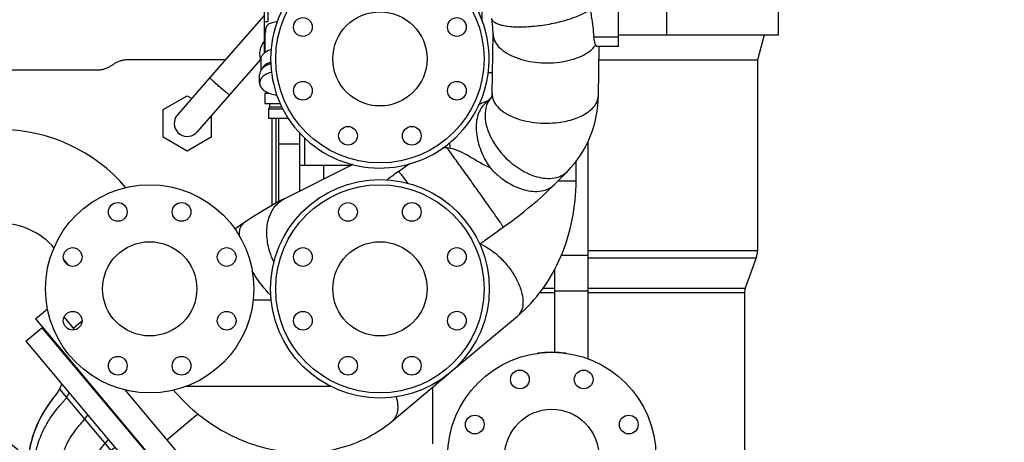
# Model space of a CAD drawing. Header units: millimetres. Extents: x 0 to 1189, y 0 to 841.
# Tile 217 of 217: x 1002 to 1039, y 615 to 632. Entities that reach past the tile are written whole.
import ezdxf
from ezdxf.enums import TextEntityAlignment as Align

# ---------------------------------------------------------------- set-up
doc = ezdxf.new("R2010")
doc.units = ezdxf.units.MM
doc.header["$LTSCALE"] = 65.395
doc.layers.get('0').update_dxf_attribs({"linetype": 'CONTINUOUS'})
for name, color, linetype in [('1907_765000_04_SIMPLE1_A_ABL860', 7, 'CONTINUOUS'), ('1907_765000_04_SIMPLE1_T1_A_PBL861', 7, 'CONTINUOUS'), ('1907_765000_04_SIMPLE1_T2_A_PBL2217', 7, 'CONTINUOUS'), ('1947_111100_12_SIMPLE1_T1_X_PBL759', 7, 'CONTINUOUS'), ('1947_111100_12_SIMPLE1_X_ABL758', 7, 'CONTINUOUS'), ('32007_060000_TLKGS_KGS_V_ABL722', 7, 'CONTINUOUS'), ('32007_061000_TLKGS_KGS_V_ABL723', 7, 'CONTINUOUS'), ('32007_062000_TLKGS_KGS_TL_V_ABL732', 7, 'CONTINUOUS'), ('32007_633500_01_SIMPLE1_T1_X_PBL822', 7, 'CONTINUOUS'), ('32007_633500_01_SIMPLE1_X_ABL821', 7, 'CONTINUOUS'), ('32007_644000_01_SIMPLE1_T1_X_PBL877', 7, 'CONTINUOUS'), ('32007_644000_01_SIMPLE1_T2_X_PBL2195', 7, 'CONTINUOUS'), ('32007_644000_01_SIMPLE1_X#AF2_ABL876', 7, 'CONTINUOUS'), ('32007_833000_01_SIMPLE1_T2_X_PBL2205', 7, 'CONTINUOUS'), ('32007_833000_01_SIMPLE1_T3_X_PBL939', 7, 'CONTINUOUS'), ('32007_833000_01_SIMPLE1_X#AF0_ABL938', 7, 'CONTINUOUS'), ('32007_833000_02_SIMPLE1_T1_X_PBL2201', 7, 'CONTINUOUS'), ('32007_833000_02_SIMPLE1_T2_X_PBL904', 7, 'CONTINUOUS'), ('32007_833000_02_SIMPLE1_X_ABL903', 7, 'CONTINUOUS'), ('32007_836000_02_SIMPLE1_T1_X_PBL2196', 7, 'CONTINUOUS'), ('32007_836000_02_SIMPLE1_T2_X_PBL895', 7, 'CONTINUOUS'), ('32007_836000_02_SIMPLE1_X_ABL869', 7, 'CONTINUOUS'), ('32007_839200_01_SIMPLE1_A_ABL901', 7, 'CONTINUOUS'), ('32007_839200_01_SIMPLE1_T1_A_PBL902', 7, 'CONTINUOUS'), ('32007_849400_02_SIMPLE1_A_ABL905', 7, 'CONTINUOUS'), ('32007_849400_02_SIMPLE1_T2_A_PBL906', 7, 'CONTINUOUS'), ('32087_000000_TLKGS_MARKETING_ABL636', 7, 'CONTINUOUS'), ('32087_030000_TLKGS_V_ABL637', 7, 'CONTINUOUS'), ('32087_100000_TLKGS_V_ABL638', 7, 'CONTINUOUS'), ('32087_111000_01_SIMPLE1_X_ABL757', 7, 'CONTINUOUS'), ('32087_800000_TLKGS_V_ABL937', 7, 'CONTINUOUS'), ('links_3_VBL515', 7, 'CONTINUOUS')]:
    doc.layers.add(name, color=color, linetype=linetype)
doc.styles.get("Standard").update_dxf_attribs({"font": 'txt', "width": 0.6})
doc.dimstyles.new('DIMSTYLE_4', dxfattribs={"dimtxt": 3.5, "dimasz": 3.5, "dimexe": 1.8, "dimexo": 0, "dimgap": 0.875, "dimtad": 1, "dimdec": 0, "dimlfac": 25, "dimdsep": 46, "dimtxsty": 'Standard', "dimblk": '_FILLED', "dimblk1": '_FILLED', "dimblk2": '_FILLED', "dimcen": 0.09, "dimadec": 0, "dimazin": 0, "dimtp": 2, "dimtm": 2, "dimtfac": 1, "dimtdec": 0, "dimtofl": 0, "dimtmove": 0, "dimatfit": 3, "dimldrblk": '_FILLED', "dimfxl": 1, "dimtolj": 1, "dimarcsym": 0})

# ---------------------------------------------------------------- blocks, each defined once
blk = doc.blocks.new('_FILLED')
at = {"color": 0, "linetype": 'ByBlock'}
blk.add_solid([(0, 0), (-1, 0.167), (-1, -0.167)], dxfattribs=at)
blk = doc.blocks.new('*D8')
at = {"color": 2, "linetype": 'Continuous'}
for p, q in [((1013.773, 724.373), (1093.933, 724.373)), ((1092.133, 724.373), (1092.133, 628.967)), ((1092.133, 533.561), (1092.133, 628.967)), ((1032.793, 533.561), (1093.933, 533.561))]:
    blk.add_line(p, q, dxfattribs=at)
at = {"color": 2, "linetype": 'Continuous', "xscale": 3.5, "yscale": 3.5, "zscale": 3.5}
for p, rotation in [((1092.133, 724.373), 90), ((1092.133, 533.561), 270)]:
    blk.add_blockref('_FILLED', p, dxfattribs=dict(at, rotation=rotation))
at = {"color": 2, "linetype": 'Continuous', "width": 0.690476}
blk.add_text('4770', height=3.5, rotation=90, dxfattribs=at).set_placement((1091.258, 628.967), align=Align.CENTER)
blk = doc.blocks.new('1947_111100_12_SIMPLE1_T1_X_PBL759', base_point=(986.993, 621.261))
at = {"layer": '1947_111100_12_SIMPLE1_T1_X_PBL759', "color": 7, "linetype": 'Continuous'}
blk.add_line((1011.393, 627.761), (1011.393, 624.489), dxfattribs=at)
blk = doc.blocks.new('1947_111100_12_SIMPLE1_X_ABL758', base_point=(986.993, 621.261))
at = {"layer": '1947_111100_12_SIMPLE1_T1_X_PBL759'}
blk.add_blockref('1947_111100_12_SIMPLE1_T1_X_PBL759', (986.993, 621.261), dxfattribs=at)
blk = doc.blocks.new('32087_111000_01_SIMPLE1_X_ABL757', base_point=(986.993, 621.261))
at = {"layer": '1947_111100_12_SIMPLE1_X_ABL758'}
blk.add_blockref('1947_111100_12_SIMPLE1_X_ABL758', (986.993, 621.261), dxfattribs=at)
blk = doc.blocks.new('32087_100000_TLKGS_V_ABL638', base_point=(986.07, 611.241))
at = {"layer": '32087_111000_01_SIMPLE1_X_ABL757'}
blk.add_blockref('32087_111000_01_SIMPLE1_X_ABL757', (986.993, 621.261), dxfattribs=at)
blk = doc.blocks.new('32007_833000_01_SIMPLE1_T3_X_PBL939', base_point=(1015.107, 650.712))
at = {"layer": '32007_833000_01_SIMPLE1_T3_X_PBL939', "color": 7, "linetype": 'Continuous'}
blk.add_arc((1015.393, 630.041), 4.196, 140.675, 138.817, dxfattribs=at)
blk = doc.blocks.new('32007_833000_01_SIMPLE1_T2_X_PBL2205', base_point=(1015.393, 630.041))
at = {"layer": '32007_833000_01_SIMPLE1_T2_X_PBL2205', "color": 7, "linetype": 'Continuous'}
for centre, radius in [((1015.393, 630.041), 4), ((1014.168, 632.997), 0.36), ((1016.617, 632.997), 0.36), ((1015.393, 630.041), 1.81), ((1012.436, 631.265), 0.36), ((1018.349, 631.265), 0.36), ((1012.436, 628.816), 0.36), ((1018.349, 628.816), 0.36), ((1014.168, 627.084), 0.36), ((1016.617, 627.084), 0.36)]:
    blk.add_circle(centre, radius, dxfattribs=at)
blk = doc.blocks.new('32007_833000_01_SIMPLE1_X#AF0_ABL938', base_point=(1015.107, 647.382))
at = {"layer": '32007_833000_01_SIMPLE1_T2_X_PBL2205'}
blk.add_blockref('32007_833000_01_SIMPLE1_T2_X_PBL2205', (1015.393, 630.041), dxfattribs=at)
at = {"layer": '32007_833000_01_SIMPLE1_T3_X_PBL939'}
blk.add_blockref('32007_833000_01_SIMPLE1_T3_X_PBL939', (1015.107, 650.712), dxfattribs=at)
blk = doc.blocks.new('32087_800000_TLKGS_V_ABL937', base_point=(1015.107, 647.384))
at = {"layer": '32007_833000_01_SIMPLE1_X#AF0_ABL938'}
blk.add_blockref('32007_833000_01_SIMPLE1_X#AF0_ABL938', (1015.107, 647.382), dxfattribs=at)
blk = doc.blocks.new('32087_030000_TLKGS_V_ABL637', base_point=(995.73, 644.301))
at = {"layer": '32087_100000_TLKGS_V_ABL638'}
blk.add_blockref('32087_100000_TLKGS_V_ABL638', (986.07, 611.241), dxfattribs=at)
at = {"layer": '32087_800000_TLKGS_V_ABL937'}
blk.add_blockref('32087_800000_TLKGS_V_ABL937', (1015.107, 647.384), dxfattribs=at)
blk = doc.blocks.new('32007_633500_01_SIMPLE1_T1_X_PBL822', base_point=(987.439, 606.789))
at = {"layer": '32007_633500_01_SIMPLE1_T1_X_PBL822', "color": 7, "linetype": 'Continuous'}
for p, q in [((1005.732, 630.017), (1009.476, 630.017)), ((997.077, 629.617), (1004.533, 629.617)), ((1011.244, 627.761), (1011.244, 624.405))]:
    blk.add_line(p, q, dxfattribs=at)
for points, knots in [([(1005.132, 629.817), (1005.15, 629.829), (1005.185, 629.854), (1005.24, 629.888), (1005.297, 629.917), (1005.356, 629.944), (1005.416, 629.966), (1005.478, 629.984), (1005.54, 629.999), (1005.604, 630.009), (1005.668, 630.015), (1005.711, 630.017), (1005.732, 630.017)], [0, 0, 0, 0, 0.099948, 0.199903, 0.299867, 0.399842, 0.49983, 0.599832, 0.699849, 0.799882, 0.899932, 1, 1, 1, 1]), ([(1004.533, 629.617), (1004.554, 629.617), (1004.597, 629.618), (1004.661, 629.624), (1004.725, 629.635), (1004.787, 629.649), (1004.849, 629.667), (1004.909, 629.69), (1004.968, 629.716), (1005.025, 629.746), (1005.08, 629.779), (1005.115, 629.804), (1005.132, 629.817)], [0, 0, 0, 0, 0.100068, 0.200118, 0.300151, 0.400168, 0.50017, 0.600158, 0.700133, 0.800097, 0.900052, 1, 1, 1, 1])]:
    blk.add_open_spline(points, degree=3, knots=knots, dxfattribs=at)
blk = doc.blocks.new('32007_633500_01_SIMPLE1_X_ABL821', base_point=(987.439, 606.789))
at = {"layer": '32007_633500_01_SIMPLE1_T1_X_PBL822'}
blk.add_blockref('32007_633500_01_SIMPLE1_T1_X_PBL822', (987.439, 606.789), dxfattribs=at)
blk = doc.blocks.new('1907_765000_04_SIMPLE1_T1_A_PBL861', base_point=(1021.103, 620.331))
at = {"layer": '1907_765000_04_SIMPLE1_T1_A_PBL861', "color": 7, "linetype": 'Continuous'}
for p, q in [((1026.417, 630.961), (1026.417, 632.961)), ((1030.693, 630.961), (1030.693, 632.961)), ((1024.553, 630.961), (1030.693, 630.961)), ((1030.153, 630.961), (1029.893, 629.99)), ((1029.893, 629.99), (1023.803, 629.99)), ((1029.893, 629.99), (1029.893, 622.662)), ((1011.513, 624.556), (1011.513, 627.761)), ((1012.312, 626.761), (1012.312, 627.2)), ((1012.512, 625.961), (1012.512, 627.008)), ((1023.393, 618.502), (1023.393, 626.877)), ((1012.312, 624.961), (1012.312, 626.761)), ((1012.312, 625.961), (1014.306, 625.961)), ((1013.223, 625.961), (1013.223, 625.417)), ((1023.393, 622.485), (1022.352, 622.485)), ((1029.844, 622.389), (1029.421, 621.225)), ((1022.113, 618.757), (1022.113, 621.974)), ((1023.393, 621.112), (1022.113, 621.112)), ((1029.393, 621.061), (1029.393, 613.081)), ((1017.415, 617.418), (1017.415, 615.241))]:
    blk.add_line(p, q, dxfattribs=at)
at = {"layer": '1907_765000_04_SIMPLE1_T1_A_PBL861', "color": 9, "linetype": 'Continuous'}
for p, q in [((1012.312, 626.761), (1011.513, 626.761)), ((1029.893, 622.662), (1023.393, 622.662)), ((1023.393, 622.389), (1029.844, 622.389)), ((1021.651, 621.225), (1022.113, 621.225)), ((1023.393, 621.225), (1029.421, 621.225)), ((1021.538, 621.061), (1022.113, 621.061)), ((1023.393, 621.061), (1029.393, 621.061))]:
    blk.add_line(p, q, dxfattribs=at)
at = {"layer": '1907_765000_04_SIMPLE1_T1_A_PBL861', "color": 7, "linetype": 'Continuous'}
for centre, radius, start, end in [((1029.093, 622.662), 0.8, 340.0355, 360), ((1029.873, 621.061), 0.48, 160.0355, 180), ((1021.993, 614.761), 4, 82.3219, 97.6781)]:
    blk.add_arc(centre, radius, start, end, dxfattribs=at)
blk = doc.blocks.new('1907_765000_04_SIMPLE1_T2_A_PBL2217', base_point=(1021.993, 614.761))
at = {"layer": '1907_765000_04_SIMPLE1_T2_A_PBL2217', "color": 7, "linetype": 'Continuous'}
for centre, radius in [((1021.993, 614.761), 4), ((1020.768, 617.717), 0.36), ((1023.217, 617.717), 0.36), ((1019.036, 615.985), 0.36), ((1021.993, 614.761), 1.81), ((1024.949, 615.985), 0.36), ((1019.036, 613.536), 0.36), ((1024.949, 613.536), 0.36), ((1020.768, 611.804), 0.36), ((1023.217, 611.804), 0.36)]:
    blk.add_circle(centre, radius, dxfattribs=at)
blk = doc.blocks.new('1907_765000_04_SIMPLE1_A_ABL860', base_point=(1021.103, 620.331))
at = {"layer": '1907_765000_04_SIMPLE1_T1_A_PBL861'}
blk.add_blockref('1907_765000_04_SIMPLE1_T1_A_PBL861', (1021.103, 620.331), dxfattribs=at)
at = {"layer": '1907_765000_04_SIMPLE1_T2_A_PBL2217'}
blk.add_blockref('1907_765000_04_SIMPLE1_T2_A_PBL2217', (1021.993, 614.761), dxfattribs=at)
blk = doc.blocks.new('32007_644000_01_SIMPLE1_T1_X_PBL877', base_point=(999.79, 612.492))
at = {"layer": '32007_644000_01_SIMPLE1_T1_X_PBL877', "color": 7, "linetype": 'Continuous'}
for p, q in [((1001.796, 619.189), (1002.409, 619.703)), ((1002.409, 619.703), (1007.165, 614.034)), ((1001.796, 619.189), (1006.552, 613.52)), ((1003.219, 618.738), (1003.244, 618.759)), ((1003.174, 617.546), (1003.085, 617.341)), ((1003.174, 617.546), (1003.086, 617.34)), ((1003.085, 617.341), (1002.98, 617.167)), ((1003.355, 617.02), (1003.466, 617.198)), ((1002.652, 616.734), (1002.451, 616.417)), ((1002.631, 616.7), (1002.528, 616.542)), ((1002.451, 616.417), (1002.221, 615.968)), ((1004.054, 616.187), (1004.178, 616.349)), ((1002.221, 615.968), (1002.043, 615.482)), ((999.021, 615.326), (999.433, 615.206)), ((1000.533, 614.81), (1000.762, 614.637)), ((1001.304, 614.857), (1000.853, 614.407)), ((1005.062, 614.985), (1005.215, 615.113)), ((1006.355, 615), (1006.376, 615.016)), ((1000.762, 614.637), (1000.935, 614.49)), ((1001.237, 614.413), (1001.043, 614.597)), ((1006.552, 613.52), (1007.165, 614.034)), ((1004.317, 613.157), (1002.207, 612.986)), ((1002.231, 613.194), (1004.317, 613.157)), ((1002.417, 613.003), (1002.333, 613.192))]:
    blk.add_line(p, q, dxfattribs=at)
at = {"layer": '32007_644000_01_SIMPLE1_T1_X_PBL877', "color": 9, "linetype": 'Continuous'}
for p, q in [((1003.085, 617.341), (1005.062, 614.985)), ((996.067, 616.072), (996.338, 615.258)), ((996.801, 616.255), (996.943, 615.436)), ((999.706, 615.904), (999.433, 615.206)), ((1000.867, 615.244), (1000.457, 614.712)), ((1004.837, 615.254), (1004.968, 615.408)), ((1002.037, 613.842), (1004.329, 613.659))]:
    blk.add_line(p, q, dxfattribs=at)
at = {"layer": '32007_644000_01_SIMPLE1_T1_X_PBL877', "color": 7, "linetype": 'Continuous'}
for points in [[(1003.086, 617.34), (1002.975, 617.159), (1002.814, 616.957), (1002.631, 616.7)], [(1002.98, 617.167), (1002.826, 616.974), (1002.652, 616.734)], [(1002.528, 616.542), (1002.299, 616.13), (1002.09, 615.623), (1002.009, 615.349)], [(1002.043, 615.482), (1001.951, 615.087), (1001.915, 614.783), (1001.909, 614.538), (1001.921, 614.338), (1001.945, 614.172), (1001.975, 614.034), (1002.008, 613.923)], [(1002.008, 613.923), (1002.064, 613.766), (1002.087, 613.693), (1002.104, 613.635), (1002.119, 613.598)], [(1002.119, 613.598), (1002.132, 613.571), (1002.144, 613.547), (1002.152, 613.527), (1002.158, 613.513)]]:
    blk.add_lwpolyline(points, dxfattribs=at)
for centre, radius, start, end in [((997.985, 611.161), 5.2, 40.9028, 96.1295), ((997.644, 611.299), 5.026, 99.651, 108.2846), ((997.643, 611.299), 5.019, 99.6361, 108.2696), ((997.772, 611.416), 4.104, 72.2792, 101.6547), ((998.122, 611.705), 4.47, 44.7312, 52.1986), ((998.123, 611.704), 4.479, 44.7469, 52.2131), ((997.869, 610.944), 4.572, 49.2621, 55.5206), ((997.985, 611.161), 4.8, 30.4616, 48.1949), ((997.985, 611.161), 4.6, 20.4376, 45), ((997.985, 611.161), 3.2, 80.0279, 92.4747), ((997.985, 611.161), 2.854, 85.2841, 87.8837), ((997.985, 611.161), 3.2, 123.6974, 141.4331), ((997.985, 611.161), 2.854, 128.6855, 133.3665), ((997.985, 611.161), 3.2, 36.3598, 48.7997), ((997.985, 611.161), 2.854, 41.8214, 44.1344), ((997.985, 611.161), 5.2, 21.1925, 22.951), ((997.985, 611.161), 3.2, 172.6917, 185.1197), ((997.985, 611.161), 3.2, 352.6917, 5.1197), ((997.985, 611.161), 2.854, 178.2796, 180.4157), ((997.985, 611.161), 2.854, 358.2796, 0.4157), ((997.985, 611.161), 3.2, 216.3598, 228.7997), ((997.985, 611.161), 2.854, 221.8214, 224.1344), ((997.985, 611.161), 3.2, 303.6974, 321.4331), ((997.985, 611.161), 2.854, 308.6855, 313.3665), ((997.985, 611.161), 3.2, 260.0279, 272.4747), ((997.985, 611.161), 2.854, 265.2841, 267.8837)]:
    blk.add_arc(centre, radius, start, end, dxfattribs=at)
at = {"layer": '32007_644000_01_SIMPLE1_T1_X_PBL877', "color": 9, "linetype": 'Continuous'}
blk.add_arc((998.115, 611.521), 4.302, 46.3999, 53.6185, dxfattribs=at)
at = {"layer": '32007_644000_01_SIMPLE1_T1_X_PBL877', "color": 7, "linetype": 'Continuous'}
for points, knots in [([(1002.183, 613.83), (1002.12, 614.096), (1002.101, 614.686), (1002.296, 615.405), (1002.57, 615.971), (1002.788, 616.313), (1002.985, 616.574), (1003.115, 616.731), (1003.211, 616.837), (1003.263, 616.895), (1003.301, 616.933), (1003.326, 616.978), (1003.345, 617.005), (1003.355, 617.02)], [0, 0, 0, 0, 0.232413, 0.490849, 0.626987, 0.765831, 0.835459, 0.90488, 0.939469, 0.956726, 0.971205, 0.985173, 1, 1, 1, 1]), ([(996.801, 616.255), (997.283, 616.337), (998.284, 616.352), (999.246, 616.091), (999.706, 615.904)], [0, 0, 0, 0, 0.496322, 1, 1, 1, 1]), ([(996.803, 616.248), (997.284, 616.329), (998.283, 616.344), (999.244, 616.083), (999.703, 615.897)], [0, 0, 0, 0, 0.496311, 1, 1, 1, 1]), ([(992.417, 610.875), (992.401, 611.442), (992.514, 612.307), (992.928, 613.371), (993.509, 614.358), (994.524, 615.373), (995.54, 615.898), (996.067, 616.072)], [0, 0, 0, 0, 0.250789, 0.37703, 0.503407, 0.754572, 1, 1, 1, 1]), ([(992.422, 610.874), (992.407, 611.441), (992.519, 612.305), (992.933, 613.368), (993.513, 614.354), (994.527, 615.368), (995.543, 615.892), (996.069, 616.066)], [0, 0, 0, 0, 0.250822, 0.37707, 0.503445, 0.754596, 1, 1, 1, 1]), ([(1003.11, 613.756), (1003.08, 613.974), (1003.087, 614.429), (1003.246, 614.978), (1003.451, 615.397), (1003.612, 615.648), (1003.757, 615.84), (1003.854, 615.956), (1003.933, 616.045), (1003.997, 616.11), (1004.033, 616.161), (1004.054, 616.187)], [0, 0, 0, 0, 0.244522, 0.499159, 0.630154, 0.763303, 0.830378, 0.897696, 0.931451, 0.96294, 1, 1, 1, 1]), ([(996.928, 615.521), (997.341, 615.611), (998.215, 615.669), (999.069, 615.484), (999.484, 615.338)], [0, 0, 0, 0, 0.4901, 1, 1, 1, 1]), ([(993.495, 610.673), (993.432, 611.149), (993.454, 611.889), (993.727, 612.821), (994.157, 613.708), (994.985, 614.652), (995.853, 615.157), (996.313, 615.333)], [0, 0, 0, 0, 0.245708, 0.370274, 0.495553, 0.747933, 1, 1, 1, 1]), ([(994.85, 608.026), (994.335, 608.538), (993.748, 609.525), (993.475, 610.967), (993.544, 612.075), (993.896, 613.127), (994.509, 614.053), (995.34, 614.786), (995.996, 615.13), (996.338, 615.258)], [0, 0, 0, 0, 0.248682, 0.373932, 0.499145, 0.624354, 0.749548, 0.874778, 1, 1, 1, 1]), ([(1002.046, 613.841), (1001.958, 614.057), (1001.874, 614.572), (1001.942, 615.082), (1002.009, 615.349)], [0, 0, 0, 0, 0.458345, 1, 1, 1, 1]), ([(1004.329, 613.659), (1004.35, 613.915), (1004.466, 614.301), (1004.728, 614.672), (1004.91, 614.859), (1005.012, 614.942), (1005.062, 614.985)], [0, 0, 0, 0, 0.496888, 0.746529, 0.872702, 1, 1, 1, 1]), ([(1002.327, 613.192), (1002.325, 613.238), (1002.317, 613.328), (1002.29, 613.439), (1002.263, 613.527), (1002.229, 613.607), (1002.21, 613.71), (1002.193, 613.789), (1002.183, 613.83)], [0, 0, 0, 0, 0.210092, 0.413277, 0.519895, 0.630453, 0.808288, 1, 1, 1, 1]), ([(1004.317, 613.157), (1004.319, 613.241), (1004.322, 613.408), (1004.323, 613.576), (1004.329, 613.659)], [0, 0, 0, 0, 0.500453, 1, 1, 1, 1]), ([(1002.316, 612.994), (1002.367, 612.63), (1002.428, 611.917), (1002.368, 610.564), (1001.889, 608.999), (1000.851, 607.774), (999.801, 607.123), (998.642, 606.715), (997.069, 606.667), (995.608, 607.278), (994.664, 608.1), (993.905, 609.119), (993.579, 610.046), (993.495, 610.673)], [0, 0, 0, 0, 0.072702, 0.14094, 0.266949, 0.388349, 0.448728, 0.509406, 0.629524, 0.750305, 0.8124, 0.875158, 1, 1, 1, 1]), ([(1004.317, 613.157), (1004.362, 612.59), (1004.375, 611.458), (1004.08, 609.797), (1003.421, 608.275), (1002.749, 607.406), (1002.367, 607.027)], [0, 0, 0, 0, 0.257106, 0.509658, 0.756799, 1, 1, 1, 1]), ([(1004.317, 613.157), (1004.362, 612.591), (1004.374, 611.458), (1004.08, 609.798), (1003.42, 608.277), (1002.748, 607.408), (1002.367, 607.03)], [0, 0, 0, 0, 0.25713, 0.509693, 0.756828, 1, 1, 1, 1]), ([(1002.295, 612.767), (1002.355, 612.276), (1002.391, 611.53), (1002.274, 610.546), (1002.022, 609.588), (1001.561, 608.693), (1000.901, 607.953), (1000.131, 607.329), (998.98, 606.819), (997.726, 606.723), (996.751, 606.902), (995.82, 607.242), (995.199, 607.679), (994.85, 608.026)], [0, 0, 0, 0, 0.125157, 0.187798, 0.250431, 0.37529, 0.437905, 0.500518, 0.625253, 0.750025, 0.812634, 0.875245, 1, 1, 1, 1]), ([(1001.065, 606.041), (1000.619, 605.789), (999.662, 605.405), (998.146, 605.217), (996.651, 605.416), (995.265, 605.984), (994.073, 606.893), (993.161, 608.077), (992.583, 609.433), (992.43, 610.398), (992.417, 610.875)], [0, 0, 0, 0, 0.129349, 0.256995, 0.381958, 0.506283, 0.631218, 0.756024, 0.879595, 1, 1, 1, 1]), ([(1001.065, 606.043), (1000.62, 605.791), (999.663, 605.408), (998.147, 605.22), (996.653, 605.419), (995.267, 605.987), (994.077, 606.895), (993.165, 608.078), (992.588, 609.433), (992.435, 610.398), (992.422, 610.874)], [0, 0, 0, 0, 0.12938, 0.257049, 0.382024, 0.506352, 0.631279, 0.756069, 0.879623, 1, 1, 1, 1])]:
    blk.add_open_spline(points, degree=3, knots=knots, dxfattribs=at)
at = {"layer": '32007_644000_01_SIMPLE1_T1_X_PBL877', "color": 9, "linetype": 'Continuous'}
for points, knots in [([(996.875, 615.826), (997.317, 615.912), (998.244, 615.95), (999.141, 615.731), (999.574, 615.568)], [0, 0, 0, 0, 0.493006, 1, 1, 1, 1]), ([(993.036, 610.767), (992.995, 611.281), (993.058, 612.073), (993.392, 613.059), (993.888, 613.985), (994.795, 614.955), (995.723, 615.467), (996.211, 615.641)], [0, 0, 0, 0, 0.248103, 0.373493, 0.499274, 0.751113, 1, 1, 1, 1]), ([(1004.244, 613.666), (1004.219, 613.947), (1004.284, 614.392), (1004.515, 614.847), (1004.691, 615.088), (1004.79, 615.199), (1004.837, 615.254)], [0, 0, 0, 0, 0.486684, 0.743437, 0.875917, 1, 1, 1, 1]), ([(1002.279, 613.193), (1002.272, 613.243), (1002.253, 613.339), (1002.208, 613.454), (1002.166, 613.543), (1002.116, 613.621), (1002.09, 613.727), (1002.061, 613.803), (1002.046, 613.841)], [0, 0, 0, 0, 0.217482, 0.425198, 0.53299, 0.645801, 0.824548, 1, 1, 1, 1]), ([(1003.205, 613.177), (1003.202, 613.22), (1003.19, 613.327), (1003.164, 613.469), (1003.126, 613.617), (1003.117, 613.705), (1003.11, 613.756)], [0, 0, 0, 0, 0.220087, 0.551353, 0.734029, 1, 1, 1, 1]), ([(1004.317, 613.157), (1004.305, 613.241), (1004.28, 613.411), (1004.252, 613.58), (1004.244, 613.666)], [0, 0, 0, 0, 0.495926, 1, 1, 1, 1]), ([(1003.199, 613.066), (1003.243, 612.663), (1003.285, 611.864), (1003.16, 610.329), (1002.528, 608.543), (1001.258, 607.171), (1000.001, 606.47), (998.643, 606.061), (996.84, 606.092), (995.212, 606.868), (994.192, 607.849), (993.403, 609.024), (993.091, 610.071), (993.036, 610.767)], [0, 0, 0, 0, 0.070428, 0.138183, 0.266425, 0.390829, 0.452636, 0.51433, 0.635219, 0.755834, 0.817245, 0.87892, 1, 1, 1, 1])]:
    blk.add_open_spline(points, degree=3, knots=knots, dxfattribs=at)
at = {"layer": '32007_644000_01_SIMPLE1_T1_X_PBL877', "color": 7, "linetype": 'Continuous'}
for points in [[(999.706, 615.904), (1000.119, 615.737), (1000.515, 615.516), (1000.867, 615.244)], [(996.313, 615.333), (996.514, 615.409), (996.719, 615.476), (996.928, 615.521)], [(999.703, 615.897), (1000.115, 615.73), (1000.511, 615.509), (1000.862, 615.237)], [(996.338, 615.258), (996.535, 615.331), (996.737, 615.394), (996.943, 615.436)], [(999.433, 615.206), (999.792, 615.084), (1000.145, 614.927), (1000.457, 614.712)], [(999.484, 615.338), (999.853, 615.207), (1000.213, 615.036), (1000.533, 614.81)], [(1002.158, 613.513), (1002.196, 613.411), (1002.223, 613.303), (1002.231, 613.194)]]:
    blk.add_open_spline(points, degree=3, dxfattribs=at)
at = {"layer": '32007_644000_01_SIMPLE1_T1_X_PBL877', "color": 9, "linetype": 'Continuous'}
for points in [[(996.211, 615.641), (996.427, 615.719), (996.65, 615.782), (996.875, 615.826)], [(999.574, 615.568), (999.961, 615.422), (1000.334, 615.229), (1000.667, 614.984)]]:
    blk.add_open_spline(points, degree=3, dxfattribs=at)
blk = doc.blocks.new('32007_644000_01_SIMPLE1_T2_X_PBL2195', base_point=(997.985, 611.161))
at = {"layer": '32007_644000_01_SIMPLE1_T2_X_PBL2195', "color": 7, "linetype": 'Continuous'}
for centre, radius in [((997.985, 611.161), 4), ((998.124, 614.358), 0.36), ((997.985, 611.161), 2.76), ((995.823, 613.52), 0.36), ((1000.344, 613.323), 0.36), ((994.788, 611.3), 0.36), ((1001.181, 611.021), 0.36), ((995.625, 608.999), 0.36), ((1000.146, 608.801), 0.36), ((997.845, 607.964), 0.36)]:
    blk.add_circle(centre, radius, dxfattribs=at)
blk = doc.blocks.new('32007_644000_01_SIMPLE1_X#AF2_ABL876', base_point=(999.79, 612.492))
at = {"layer": '32007_644000_01_SIMPLE1_T1_X_PBL877'}
blk.add_blockref('32007_644000_01_SIMPLE1_T1_X_PBL877', (999.79, 612.492), dxfattribs=at)
at = {"layer": '32007_644000_01_SIMPLE1_T2_X_PBL2195'}
blk.add_blockref('32007_644000_01_SIMPLE1_T2_X_PBL2195', (997.985, 611.161), dxfattribs=at)
blk = doc.blocks.new('32007_061000_TLKGS_KGS_V_ABL723', base_point=(987.621, 628.991))
at = {"layer": '1907_765000_04_SIMPLE1_A_ABL860'}
blk.add_blockref('1907_765000_04_SIMPLE1_A_ABL860', (1021.103, 620.331), dxfattribs=at)
at = {"layer": '32007_633500_01_SIMPLE1_X_ABL821'}
blk.add_blockref('32007_633500_01_SIMPLE1_X_ABL821', (987.439, 606.789), dxfattribs=at)
at = {"layer": '32007_644000_01_SIMPLE1_X#AF2_ABL876'}
blk.add_blockref('32007_644000_01_SIMPLE1_X#AF2_ABL876', (999.79, 612.492), dxfattribs=at)
blk = doc.blocks.new('32007_836000_02_SIMPLE1_T2_X_PBL895', base_point=(1009.735, 626.713))
at = {"layer": '32007_836000_02_SIMPLE1_T2_X_PBL895', "color": 7, "linetype": 'Continuous'}
for p, q in [((1019.318, 631.49), (1019.315, 633.74)), ((1022.926, 625.349), (1022.925, 626.1)), ((1003.451, 622.097), (1003.248, 622.339)), ((1010.53, 620.777), (1011.22, 620.777)), ((1018.069, 617.967), (1020.678, 620.156)), ((1015.867, 616.119), (1018.032, 617.936)), ((1013.543, 617.445), (1007.928, 617.445))]:
    blk.add_line(p, q, dxfattribs=at)
at = {"layer": '32007_836000_02_SIMPLE1_T2_X_PBL895', "color": 9, "linetype": 'Continuous'}
for p, q in [((1022.24, 625.359), (1022.926, 625.359)), ((1022.23, 625.349), (1022.926, 625.349))]:
    blk.add_line(p, q, dxfattribs=at)
at = {"layer": '32007_836000_02_SIMPLE1_T2_X_PBL895', "color": 7, "linetype": 'Continuous'}
for radius, start in [(6.353, 40.3769), (2.753, 40.6063)]:
    blk.add_arc((1000.8, 620.973), radius, start, 90, dxfattribs=at)
for points, knots in [([(1020.678, 620.156), (1021.036, 620.457), (1021.686, 621.166), (1022.637, 622.867), (1022.926, 624.361), (1022.926, 625.349)], [0, 0, 0, 0, 0.241774, 0.490183, 1, 1, 1, 1]), ([(1007.467, 617.311), (1007.989, 616.695), (1009.239, 615.643), (1011.152, 614.954), (1012.721, 614.869), (1013.867, 615.043), (1014.941, 615.453), (1015.577, 615.876), (1015.867, 616.119)], [0, 0, 0, 0, 0.258304, 0.511012, 0.635173, 0.757742, 0.879166, 1, 1, 1, 1])]:
    blk.add_open_spline(points, degree=3, knots=knots, dxfattribs=at)
at = {"layer": '32007_836000_02_SIMPLE1_T2_X_PBL895', "color": 9, "linetype": 'Continuous'}
for points, knots in [([(1019.231, 622.935), (1019.525, 622.812), (1019.934, 622.508), (1020.373, 622.008), (1020.645, 621.581), (1020.827, 621.151), (1020.904, 620.749), (1020.868, 620.4), (1020.75, 620.217), (1020.678, 620.156)], [0, 0, 0, 0, 0.273538, 0.423819, 0.570791, 0.705804, 0.822397, 0.918548, 1, 1, 1, 1]), ([(1016.016, 617.058), (1016.043, 616.961), (1016.08, 616.775), (1016.077, 616.508), (1016.011, 616.281), (1015.919, 616.163), (1015.867, 616.119)], [0, 0, 0, 0, 0.302144, 0.565498, 0.793686, 1, 1, 1, 1])]:
    blk.add_open_spline(points, degree=3, knots=knots, dxfattribs=at)
blk = doc.blocks.new('32007_836000_02_SIMPLE1_T1_X_PBL2196', base_point=(1006.553, 621.201))
at = {"layer": '32007_836000_02_SIMPLE1_T1_X_PBL2196', "color": 7, "linetype": 'Continuous'}
for centre, radius in [((1006.553, 621.201), 4), ((1005.328, 624.157), 0.36), ((1007.777, 624.157), 0.36), ((1003.596, 622.425), 0.36), ((1006.553, 621.201), 1.81), ((1009.509, 622.425), 0.36), ((1003.596, 619.976), 0.36), ((1009.509, 619.976), 0.36), ((1005.328, 618.244), 0.36), ((1007.777, 618.244), 0.36)]:
    blk.add_circle(centre, radius, dxfattribs=at)
blk = doc.blocks.new('32007_836000_02_SIMPLE1_X_ABL869', base_point=(996.089, 626.713))
at = {"layer": '32007_836000_02_SIMPLE1_T1_X_PBL2196'}
blk.add_blockref('32007_836000_02_SIMPLE1_T1_X_PBL2196', (1006.553, 621.201), dxfattribs=at)
at = {"layer": '32007_836000_02_SIMPLE1_T2_X_PBL895'}
blk.add_blockref('32007_836000_02_SIMPLE1_T2_X_PBL895', (1009.735, 626.713), dxfattribs=at)
blk = doc.blocks.new('32007_839200_01_SIMPLE1_T1_A_PBL902', base_point=(1011.53, 630.763))
at = {"layer": '32007_839200_01_SIMPLE1_T1_A_PBL902', "color": 7, "linetype": 'Continuous'}
for p, q in [((1012.285, 633.766), (1012.173, 633.766)), ((1012.285, 633.766), (1012.285, 632.946)), ((1012.285, 632.946), (1012.173, 632.946)), ((1010.969, 632.601), (1010.969, 632.201)), ((1010.969, 632.201), (1011.803, 632.201)), ((1011.073, 632.201), (1011.073, 632.021)), ((1010.953, 632.021), (1011.708, 632.021)), ((1010.953, 632.021), (1010.953, 630.258)), ((1011.093, 631.861), (1010.957, 631.861)), ((1010.957, 631.461), (1010.957, 631.861)), ((1011.093, 631.861), (1011.093, 631.461)), ((1011.093, 631.461), (1010.957, 631.461)), ((1010.993, 630.297), (1010.993, 631.023)), ((1010.833, 629.603), (1010.833, 630.03)), ((1010.775, 629.113), (1010.775, 629.44)), ((1011.073, 628.757), (1011.073, 628.721)), ((1010.969, 628.721), (1011.145, 628.721)), ((1010.969, 628.721), (1010.969, 628.321)), ((1010.969, 628.321), (1011.572, 628.321)), ((1011.159, 628.201), (1011.113, 628.121)), ((1011.113, 628.121), (1011.677, 628.121)), ((1011.113, 628.121), (1011.113, 627.761)), ((1011.159, 628.321), (1011.159, 628.201)), ((1011.159, 628.201), (1011.635, 628.201)), ((1011.113, 627.761), (1011.874, 627.761))]:
    blk.add_line(p, q, dxfattribs=at)
for centre, radius, start, end in [((1011.593, 630.221), 0.818, 141.9733, 200.4624), ((1011.593, 630.221), 0.651, 171.8231, 176.6038), ((1011.494, 629.131), 0.783, 111.8032, 114.7431)]:
    blk.add_arc(centre, radius, start, end, dxfattribs=at)
for points, knots in [([(1011.459, 631.467), (1011.392, 631.461), (1011.296, 631.445), (1011.179, 631.404), (1011.105, 631.363), (1011.046, 631.306), (1011.008, 631.224), (1010.994, 631.128), (1010.993, 631.059), (1010.993, 631.023)], [0, 0, 0, 0, 0.270651, 0.391365, 0.50169, 0.606814, 0.720703, 0.855087, 1, 1, 1, 1]), ([(1010.833, 630.03), (1010.833, 630.069), (1010.853, 630.151), (1010.934, 630.258), (1011.057, 630.346), (1011.156, 630.389), (1011.211, 630.407)], [0, 0, 0, 0, 0.203862, 0.432131, 0.697445, 1, 1, 1, 1]), ([(1011.201, 629.912), (1011.16, 629.898), (1011.027, 629.843), (1010.901, 629.744), (1010.858, 629.65)], [0, 0, 0, 0, 0.291851, 1, 1, 1, 1]), ([(1011.201, 629.852), (1011.14, 629.833), (1011.029, 629.788), (1010.89, 629.691), (1010.798, 629.574), (1010.775, 629.483), (1010.775, 629.44)], [0, 0, 0, 0, 0.30349, 0.569455, 0.797407, 1, 1, 1, 1]), ([(1011.235, 629.534), (1011.17, 629.516), (1011.05, 629.471), (1010.901, 629.374), (1010.8, 629.253), (1010.775, 629.157), (1010.775, 629.113)], [0, 0, 0, 0, 0.3049, 0.571964, 0.799462, 1, 1, 1, 1]), ([(1010.775, 629.113), (1010.775, 629.057), (1010.817, 628.934), (1010.97, 628.795), (1011.186, 628.695), (1011.354, 628.661), (1011.444, 628.652)], [0, 0, 0, 0, 0.190512, 0.417404, 0.690942, 1, 1, 1, 1])]:
    blk.add_open_spline(points, degree=3, knots=knots, dxfattribs=at)
blk = doc.blocks.new('32007_839200_01_SIMPLE1_A_ABL901', base_point=(1011.53, 630.763))
at = {"layer": '32007_839200_01_SIMPLE1_T1_A_PBL902'}
blk.add_blockref('32007_839200_01_SIMPLE1_T1_A_PBL902', (1011.53, 630.763), dxfattribs=at)
blk = doc.blocks.new('32007_833000_02_SIMPLE1_T2_X_PBL904', base_point=(1013.741, 626.214))
at = {"layer": '32007_833000_02_SIMPLE1_T2_X_PBL904', "color": 7, "linetype": 'Continuous'}
for p, q in [((1024.553, 630.521), (1024.553, 635.025)), ((1019.705, 628.692), (1019.737, 631.009)), ((1023.601, 630.889), (1024.553, 630.889)), ((1024.553, 630.521), (1023.739, 630.521)), ((1023.785, 628.636), (1023.81, 630.521)), ((1019.545, 629.521), (1019.716, 629.521)), ((1019.522, 628.413), (1019.31, 628.337)), ((1019.391, 628.281), (1019.687, 628.58)), ((1019.687, 628.579), (1019.688, 628.581)), ((1014.357, 625.986), (1011.725, 624.666)), ((1016.112, 625.715), (1016.534, 626.017)), ((1022.098, 625.216), (1022.592, 625.715)), ((1010.17, 623.732), (1009.818, 623.491)), ((1019.218, 622.92), (1020.132, 623.573)), ((1002.17, 620.042), (1002.635, 620.432)), ((1003.264, 620.107), (1003.667, 619.625)), ((1002.17, 620.042), (1007.304, 613.907)), ((1003.615, 619.687), (1003.954, 619.97)), ((1005.597, 617.319), (1007.979, 614.472)), ((1007.209, 615.392), (1008.405, 616.393))]:
    blk.add_line(p, q, dxfattribs=at)
blk.add_circle((1015.393, 621.201), 4.2, dxfattribs=at)
for centre, radius, start, end in [((1020.833, 624.117), 4.486, 109.8476, 111.3472), ((1017.808, 625.423), 1.205, 82.0964, 90.2308), ((1017.596, 623.921), 2.722, 79.7977, 82.0321), ((1030.605, 605.411), 24.946, 125.5203, 126.805)]:
    blk.add_arc(centre, radius, start, end, dxfattribs=at)
at = {"layer": '32007_833000_02_SIMPLE1_T2_X_PBL904', "color": 9, "linetype": 'Continuous'}
blk.add_arc((1020.762, 626.817), 2.692, 180.0062, 184.6269, dxfattribs=at)
for points, knots in [([(1023.46, 631.927), (1023.337, 631.839), (1023.028, 631.683), (1022.5, 631.501), (1021.891, 631.358), (1021.264, 631.271), (1020.757, 631.249), (1020.392, 631.27), (1020.164, 631.302), (1019.975, 631.35), (1019.829, 631.413), (1019.727, 631.491), (1019.691, 631.561), (1019.685, 631.594)], [0, 0, 0, 0, 0.113691, 0.257438, 0.418628, 0.582124, 0.732475, 0.798376, 0.856179, 0.904928, 0.94428, 0.975002, 1, 1, 1, 1]), ([(1019.737, 631.009), (1019.736, 630.924), (1019.774, 630.743), (1019.94, 630.501), (1020.196, 630.289), (1020.663, 630.045), (1021.376, 629.875), (1021.98, 629.876), (1022.286, 629.915)], [0, 0, 0, 0, 0.083746, 0.17698, 0.285173, 0.409401, 0.695152, 1, 1, 1, 1]), ([(1022.286, 629.915), (1022.576, 629.953), (1023.087, 630.078), (1023.544, 630.381), (1023.679, 630.567)], [0, 0, 0, 0, 0.560591, 1, 1, 1, 1]), ([(1019.686, 628.579), (1019.599, 628.49), (1019.46, 628.255), (1019.408, 627.829), (1019.495, 627.359), (1019.79, 626.7), (1020.405, 625.988), (1021.072, 625.607), (1021.422, 625.511)], [0, 0, 0, 0, 0.093012, 0.195938, 0.313522, 0.445116, 0.729707, 1, 1, 1, 1]), ([(1019.705, 628.692), (1019.704, 628.607), (1019.743, 628.426), (1019.908, 628.184), (1020.164, 627.972), (1020.631, 627.728), (1021.345, 627.558), (1021.948, 627.559), (1022.254, 627.598)], [0, 0, 0, 0, 0.083746, 0.17698, 0.285173, 0.409401, 0.695152, 1, 1, 1, 1]), ([(1022.254, 627.598), (1022.46, 627.625), (1022.844, 627.708), (1023.337, 627.935), (1023.685, 628.242), (1023.783, 628.513), (1023.785, 628.636)], [0, 0, 0, 0, 0.314904, 0.589393, 0.813866, 1, 1, 1, 1]), ([(1020.132, 623.573), (1020.134, 623.574), (1020.125, 623.584), (1020.12, 623.598), (1020.099, 623.627), (1020.076, 623.663), (1020.044, 623.711), (1019.988, 623.793), (1019.902, 623.917), (1019.781, 624.091), (1019.639, 624.293), (1019.48, 624.519), (1019.244, 624.852), (1018.939, 625.281), (1018.581, 625.781), (1018.259, 626.226), (1018.061, 626.498), (1017.974, 626.617)], [0, 0, 0, 0, 0.00179, 0.006996, 0.015614, 0.027596, 0.042866, 0.061329, 0.107345, 0.164483, 0.231295, 0.306092, 0.386981, 0.55874, 0.729294, 0.881484, 1, 1, 1, 1]), ([(1019.626, 625.85), (1019.718, 625.749), (1020.092, 625.388), (1020.559, 625.114), (1020.928, 625.012)], [0, 0, 0, 0, 0.262669, 1, 1, 1, 1]), ([(1016.112, 625.715), (1016.112, 625.716), (1016.115, 625.712), (1016.12, 625.708), (1016.128, 625.698), (1016.143, 625.679), (1016.17, 625.645), (1016.209, 625.593), (1016.259, 625.526), (1016.345, 625.411), (1016.413, 625.317), (1016.462, 625.25)], [0, 0, 0, 0, 0.004463, 0.016887, 0.03743, 0.066071, 0.147394, 0.260128, 0.403226, 0.575353, 1, 1, 1, 1]), ([(1021.422, 625.511), (1021.637, 625.452), (1021.971, 625.414), (1022.37, 625.538), (1022.527, 625.65), (1022.592, 625.715)], [0, 0, 0, 0, 0.541648, 0.77766, 1, 1, 1, 1]), ([(1020.928, 625.012), (1021.144, 624.952), (1021.477, 624.915), (1021.876, 625.038), (1022.034, 625.151), (1022.098, 625.216)], [0, 0, 0, 0, 0.541648, 0.77766, 1, 1, 1, 1]), ([(1011.128, 622.755), (1011.078, 622.954), (1011.024, 623.347), (1011.097, 623.911), (1011.328, 624.381), (1011.586, 624.596), (1011.725, 624.666)], [0, 0, 0, 0, 0.285891, 0.54784, 0.783057, 1, 1, 1, 1]), ([(1010.001, 623.21), (1009.993, 623.318), (1009.997, 623.511), (1010.104, 623.686), (1010.17, 623.732)], [0, 0, 0, 0, 0.572243, 1, 1, 1, 1]), ([(1011.32, 622.23), (1011.259, 622.356), (1011.19, 622.531), (1011.14, 622.71), (1011.128, 622.755)], [0, 0, 0, 0, 0.752158, 1, 1, 1, 1]), ([(1011.202, 620.95), (1011.136, 621.017), (1010.871, 621.307), (1010.641, 621.629), (1010.489, 621.885)], [0, 0, 0, 0, 0.24184, 1, 1, 1, 1])]:
    blk.add_open_spline(points, degree=3, knots=knots, dxfattribs=at)
at = {"layer": '32007_833000_02_SIMPLE1_T2_X_PBL904', "color": 7, "linetype": 'Continuous'}
for points, knots in [([(1023.46, 631.927), (1023.479, 631.839), (1023.543, 631.495), (1023.585, 631.148), (1023.601, 630.889)], [0, 0, 0, 0, 0.257323, 1, 1, 1, 1]), ([(1019.737, 631.009), (1019.737, 631.051), (1019.734, 631.247), (1019.711, 631.442), (1019.685, 631.594)], [0, 0, 0, 0, 0.215195, 1, 1, 1, 1]), ([(1023.601, 630.889), (1023.605, 630.823), (1023.619, 630.713), (1023.654, 630.605), (1023.679, 630.567)], [0, 0, 0, 0, 0.591452, 1, 1, 1, 1]), ([(1023.679, 630.567), (1023.683, 630.56), (1023.698, 630.539), (1023.722, 630.521), (1023.739, 630.521)], [0, 0, 0, 0, 0.321123, 1, 1, 1, 1]), ([(1019.688, 628.581), (1019.689, 628.584), (1019.702, 628.619), (1019.705, 628.658), (1019.705, 628.692)], [0, 0, 0, 0, 0.08616, 1, 1, 1, 1]), ([(1022.592, 625.715), (1022.967, 626.095), (1023.573, 627.018), (1023.777, 628.098), (1023.785, 628.636)], [0, 0, 0, 0, 0.497822, 1, 1, 1, 1]), ([(1019.391, 628.281), (1019.269, 628.157), (1019.09, 627.801), (1019.07, 627.173), (1019.247, 626.493), (1019.481, 626.057), (1019.626, 625.85)], [0, 0, 0, 0, 0.199612, 0.436545, 0.709, 1, 1, 1, 1]), ([(1019.626, 625.85), (1019.481, 625.916), (1019.208, 626.062), (1018.719, 626.359), (1018.339, 626.553), (1018.078, 626.6)], [0, 0, 0, 0, 0.276413, 0.538513, 1, 1, 1, 1]), ([(1020.132, 623.573), (1020.496, 623.832), (1021.174, 624.353), (1021.811, 624.926), (1022.098, 625.216)], [0, 0, 0, 0, 0.522495, 1, 1, 1, 1]), ([(1011.725, 624.666), (1011.599, 624.603), (1011.065, 624.319), (1010.553, 623.995), (1010.17, 623.732)], [0, 0, 0, 0, 0.232943, 1, 1, 1, 1])]:
    blk.add_open_spline(points, degree=3, knots=knots, dxfattribs=at)
blk = doc.blocks.new('32007_833000_02_SIMPLE1_T1_X_PBL2201', base_point=(1015.393, 621.201))
at = {"layer": '32007_833000_02_SIMPLE1_T1_X_PBL2201', "color": 7, "linetype": 'Continuous'}
for centre, radius in [((1015.393, 621.201), 4), ((1014.168, 624.156), 0.36), ((1016.617, 624.157), 0.36), ((1012.437, 622.425), 0.36), ((1015.393, 621.201), 1.81), ((1018.348, 622.425), 0.36), ((1012.437, 619.976), 0.36), ((1018.349, 619.977), 0.36), ((1014.169, 618.245), 0.36), ((1016.617, 618.245), 0.36)]:
    blk.add_circle(centre, radius, dxfattribs=at)
blk = doc.blocks.new('32007_833000_02_SIMPLE1_X_ABL903', base_point=(1013.741, 626.214))
at = {"layer": '32007_833000_02_SIMPLE1_T1_X_PBL2201'}
blk.add_blockref('32007_833000_02_SIMPLE1_T1_X_PBL2201', (1015.393, 621.201), dxfattribs=at)
at = {"layer": '32007_833000_02_SIMPLE1_T2_X_PBL904'}
blk.add_blockref('32007_833000_02_SIMPLE1_T2_X_PBL904', (1013.741, 626.214), dxfattribs=at)
blk = doc.blocks.new('32007_849400_02_SIMPLE1_T2_A_PBL906', base_point=(1011.323, 645.345))
at = {"layer": '32007_849400_02_SIMPLE1_T2_A_PBL906', "color": 7, "linetype": 'Continuous'}
for p, q in [((1010.953, 631.708), (1008.866, 629.319)), ((1010.808, 630.022), (1009.617, 628.658)), ((1008.866, 629.319), (1007.617, 627.889)), ((1007.073, 628.092), (1007.993, 628.623)), ((1007.993, 628.623), (1008.169, 628.521)), ((1009.617, 628.658), (1008.37, 627.232)), ((1007.073, 627.03), (1007.073, 628.092)), ((1008.913, 627.852), (1008.913, 627.03)), ((1007.993, 626.498), (1007.073, 627.03)), ((1008.913, 627.03), (1007.993, 626.498)), ((1008.37, 627.232), (1008.319, 627.181))]:
    blk.add_line(p, q, dxfattribs=at)
at = {"layer": '32007_849400_02_SIMPLE1_T2_A_PBL906', "color": 9, "linetype": 'Continuous'}
blk.add_line((1009.619, 628.661), (1009.613, 628.662), dxfattribs=at)
at = {"layer": '32007_849400_02_SIMPLE1_T2_A_PBL906', "color": 7, "linetype": 'Continuous'}
blk.add_arc((1007.994, 627.56), 0.5, 138.8653, 310.667, dxfattribs=at)
at = {"layer": '32007_849400_02_SIMPLE1_T2_A_PBL906', "color": 9, "linetype": 'Continuous'}
blk.add_open_spline([(1009.613, 628.662), (1009.594, 628.669), (1009.546, 628.707), (1009.405, 628.814), (1009.241, 628.957), (1009.089, 629.092), (1009.009, 629.167), (1008.958, 629.215), (1008.919, 629.254), (1008.888, 629.286), (1008.875, 629.303), (1008.864, 629.316), (1008.866, 629.319)], degree=3, knots=[0, 0, 0, 0, 0.061209, 0.182427, 0.532577, 0.713086, 0.793555, 0.86367, 0.920998, 0.963571, 0.990005, 1, 1, 1, 1], dxfattribs=at)
blk = doc.blocks.new('32007_849400_02_SIMPLE1_A_ABL905', base_point=(1011.323, 645.345))
at = {"layer": '32007_849400_02_SIMPLE1_T2_A_PBL906'}
blk.add_blockref('32007_849400_02_SIMPLE1_T2_A_PBL906', (1011.323, 645.345), dxfattribs=at)
blk = doc.blocks.new('32007_062000_TLKGS_KGS_TL_V_ABL732', base_point=(989.733, 663.268))
at = {"layer": '32007_833000_02_SIMPLE1_X_ABL903'}
blk.add_blockref('32007_833000_02_SIMPLE1_X_ABL903', (1013.741, 626.214), dxfattribs=at)
at = {"layer": '32007_836000_02_SIMPLE1_X_ABL869'}
blk.add_blockref('32007_836000_02_SIMPLE1_X_ABL869', (996.089, 626.713), dxfattribs=at)
at = {"layer": '32007_839200_01_SIMPLE1_A_ABL901'}
blk.add_blockref('32007_839200_01_SIMPLE1_A_ABL901', (1011.53, 630.763), dxfattribs=at)
at = {"layer": '32007_849400_02_SIMPLE1_A_ABL905'}
blk.add_blockref('32007_849400_02_SIMPLE1_A_ABL905', (1011.323, 645.345), dxfattribs=at)
blk = doc.blocks.new('32007_060000_TLKGS_KGS_V_ABL722', base_point=(988.031, 648.095))
at = {"layer": '32007_061000_TLKGS_KGS_V_ABL723'}
blk.add_blockref('32007_061000_TLKGS_KGS_V_ABL723', (987.621, 628.991), dxfattribs=at)
at = {"layer": '32007_062000_TLKGS_KGS_TL_V_ABL732'}
blk.add_blockref('32007_062000_TLKGS_KGS_TL_V_ABL732', (989.733, 663.268), dxfattribs=at)
blk = doc.blocks.new('32087_000000_TLKGS_MARKETING_ABL636', base_point=(990.931, 631.277))
at = {"layer": '32007_060000_TLKGS_KGS_V_ABL722'}
blk.add_blockref('32007_060000_TLKGS_KGS_V_ABL722', (988.031, 648.095), dxfattribs=at)
at = {"layer": '32087_030000_TLKGS_V_ABL637'}
blk.add_blockref('32087_030000_TLKGS_V_ABL637', (995.73, 644.301), dxfattribs=at)
blk = doc.blocks.new('LINKS_3_VBL515', base_point=(988.947, 632.779))
at = {"layer": '32087_000000_TLKGS_MARKETING_ABL636'}
blk.add_blockref('32087_000000_TLKGS_MARKETING_ABL636', (990.931, 631.277), dxfattribs=at)

msp = doc.modelspace()

# ---------------------------------------------------------------- block references
at = {"layer": 'links_3_VBL515'}
msp.add_blockref('LINKS_3_VBL515', (988.94662, 632.77949), dxfattribs=at)

# ---------------------------------------------------------------- dimensions: what is measured, and where the dimension line sits
at = {"color": 2, "linetype": 'Continuous'}
dim = msp.add_linear_dim(base=(1092.13266, 724.37282), p1=(1032.7925, 533.56074), p2=(1013.7725, 724.37282), angle=90, dimstyle='DIMSTYLE_4', dxfattribs=at)
dim.commit()
dim.dimension.update_dxf_attribs({"geometry": '*D8', "text_midpoint": (1092.13266, 628.63344), "dimtype": 160})

doc.saveas('drawing.dxf')
